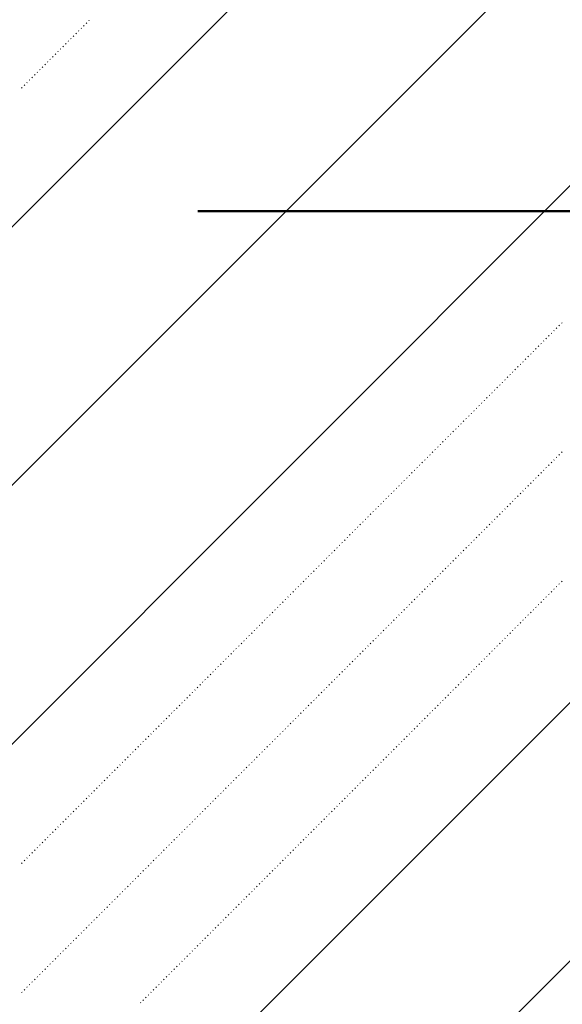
# Model space of a CAD drawing. Header units: millimetres. Extents: x 0 to 1260, y 0 to 297.
# Tile 30 of 104: x 130.59 to 134.3, y 213.45 to 220.18. Entities that reach past the tile are written whole.
import ezdxf

# ---------------------------------------------------------------- set-up
doc = ezdxf.new("R2010")
doc.units = ezdxf.units.MM
for name, pattern in [('K5LT32802', [0]), ('K5LT32806', [0]), ('K5LT_BASIC', [0])]:
    doc.linetypes.add(name, pattern=pattern)
doc.layers.add('Системный слой', color=7, linetype='Continuous')

# ---------------------------------------------------------------- blocks, each defined once
blk = doc.blocks.new('U96')
at = {"layer": 'Системный слой', "color": 7, "linetype": 'K5LT32802', "lineweight": 9}
for p, q in [((122.8543, 211.0818), (138.012, 226.2395)), ((124.7625, 211.2222), (138.012, 224.4718)), ((126.6707, 211.3627), (139.012, 223.704)), ((130.4872, 211.6436), (139.012, 220.1685)), ((132.3954, 211.7841), (139.012, 218.4007))]:
    blk.add_line(p, q, dxfattribs=at)
at = {"layer": 'Системный слой', "color": 7, "linetype": 'K5LT32806', "lineweight": 18}
for p, q in [((131.0433, 220.1547), (131.0468, 220.1582)), ((131.061, 220.1724), (131.0645, 220.1759)), ((130.9726, 220.084), (130.9761, 220.0875)), ((130.9903, 220.1017), (130.9938, 220.1052)), ((131.008, 220.1193), (131.0115, 220.1229)), ((131.0256, 220.137), (131.0292, 220.1405)), ((130.9019, 220.0133), (130.9054, 220.0168)), ((130.9196, 220.0309), (130.9231, 220.0345)), ((130.9372, 220.0486), (130.9408, 220.0522)), ((130.9549, 220.0663), (130.9585, 220.0698)), ((130.8312, 219.9426), (130.8347, 219.9461)), ((130.8489, 219.9602), (130.8524, 219.9638)), ((130.8665, 219.9779), (130.8701, 219.9815)), ((130.8842, 219.9956), (130.8877, 219.9991)), ((130.7781, 219.8895), (130.7817, 219.8931)), ((130.7958, 219.9072), (130.7994, 219.9107)), ((130.8135, 219.9249), (130.817, 219.9284)), ((130.7074, 219.8188), (130.711, 219.8224)), ((130.7251, 219.8365), (130.7286, 219.84)), ((130.7428, 219.8542), (130.7463, 219.8577)), ((130.7605, 219.8718), (130.764, 219.8754)), ((130.6367, 219.7481), (130.6403, 219.7516)), ((130.6544, 219.7658), (130.6579, 219.7693)), ((130.6721, 219.7835), (130.6756, 219.787)), ((130.6898, 219.8011), (130.6933, 219.8047)), ((130.6014, 219.7127), (130.6049, 219.7163)), ((130.619, 219.7304), (130.6226, 219.734)), ((134.2606, 218.0687), (134.2642, 218.0723)), ((134.2783, 218.0864), (134.2819, 218.0899)), ((134.296, 218.1041), (134.2995, 218.1076)), ((134.1899, 217.998), (134.1935, 218.0016)), ((134.2076, 218.0157), (134.2111, 218.0192)), ((134.2253, 218.0334), (134.2288, 218.0369)), ((134.243, 218.051), (134.2465, 218.0546)), ((134.1192, 217.9273), (134.1228, 217.9308)), ((134.1369, 217.945), (134.1404, 217.9485)), ((134.1546, 217.9627), (134.1581, 217.9662)), ((134.1723, 217.9803), (134.1758, 217.9839)), ((134.0485, 217.8566), (134.052, 217.8601)), ((134.0662, 217.8743), (134.0697, 217.8778)), ((134.0839, 217.8919), (134.0874, 217.8955)), ((134.1015, 217.9096), (134.1051, 217.9132)), ((133.9778, 217.7859), (133.9813, 217.7894)), ((133.9955, 217.8036), (133.999, 217.8071)), ((134.0132, 217.8212), (134.0167, 217.8248)), ((134.0308, 217.8389), (134.0344, 217.8425)), ((133.9248, 217.7329), (133.9283, 217.7364)), ((133.9424, 217.7505), (133.946, 217.7541)), ((133.9601, 217.7682), (133.9637, 217.7717)), ((133.8541, 217.6621), (133.8576, 217.6657)), ((133.8717, 217.6798), (133.8753, 217.6834)), ((133.8894, 217.6975), (133.8929, 217.701)), ((133.9071, 217.7152), (133.9106, 217.7187)), ((133.7833, 217.5914), (133.7869, 217.595)), ((133.801, 217.6091), (133.8046, 217.6126)), ((133.8187, 217.6268), (133.8222, 217.6303)), ((133.8364, 217.6445), (133.8399, 217.648)), ((133.7126, 217.5207), (133.7162, 217.5243)), ((133.7303, 217.5384), (133.7338, 217.5419)), ((133.748, 217.5561), (133.7515, 217.5596)), ((133.7657, 217.5738), (133.7692, 217.5773)), ((133.6419, 217.45), (133.6455, 217.4535)), ((133.6596, 217.4677), (133.6631, 217.4712)), ((133.6773, 217.4854), (133.6808, 217.4889)), ((133.695, 217.503), (133.6985, 217.5066)), ((133.5889, 217.397), (133.5924, 217.4005)), ((133.6066, 217.4147), (133.6101, 217.4182)), ((133.6242, 217.4323), (133.6278, 217.4359)), ((133.5182, 217.3263), (133.5217, 217.3298)), ((133.5359, 217.3439), (133.5394, 217.3475)), ((133.5535, 217.3616), (133.5571, 217.3652)), ((133.5712, 217.3793), (133.5747, 217.3828)), ((133.4475, 217.2556), (133.451, 217.2591)), ((133.4651, 217.2732), (133.4687, 217.2768)), ((133.4828, 217.2909), (133.4864, 217.2944)), ((133.5005, 217.3086), (133.504, 217.3121)), ((133.3768, 217.1848), (133.3803, 217.1884)), ((133.3944, 217.2025), (133.398, 217.2061)), ((133.4121, 217.2202), (133.4156, 217.2237)), ((133.4298, 217.2379), (133.4333, 217.2414)), ((134.2606, 217.1848), (134.2642, 217.1884)), ((134.2783, 217.2025), (134.2819, 217.2061)), ((134.296, 217.2202), (134.2995, 217.2237)), ((133.306, 217.1141), (133.3096, 217.1177)), ((133.3237, 217.1318), (133.3273, 217.1353)), ((133.3414, 217.1495), (133.3449, 217.153)), ((133.3591, 217.1672), (133.3626, 217.1707)), ((134.1899, 217.1141), (134.1935, 217.1177)), ((134.2076, 217.1318), (134.2111, 217.1353)), ((134.2253, 217.1495), (134.2288, 217.153)), ((134.243, 217.1672), (134.2465, 217.1707)), ((133.253, 217.0611), (133.2565, 217.0646)), ((133.2707, 217.0788), (133.2742, 217.0823)), ((133.2884, 217.0965), (133.2919, 217.1)), ((134.1369, 217.0611), (134.1404, 217.0646)), ((134.1546, 217.0788), (134.1581, 217.0823)), ((134.1723, 217.0965), (134.1758, 217.1)), ((133.1823, 216.9904), (133.1858, 216.9939)), ((133.2, 217.0081), (133.2035, 217.0116)), ((133.2177, 217.0257), (133.2212, 217.0293)), ((133.2353, 217.0434), (133.2389, 217.047)), ((134.0662, 216.9904), (134.0697, 216.9939)), ((134.0839, 217.0081), (134.0874, 217.0116)), ((134.1015, 217.0257), (134.1051, 217.0293)), ((134.1192, 217.0434), (134.1228, 217.047)), ((133.1116, 216.9197), (133.1151, 216.9232)), ((133.1293, 216.9374), (133.1328, 216.9409)), ((133.1469, 216.955), (133.1505, 216.9586)), ((133.1646, 216.9727), (133.1682, 216.9762)), ((133.9955, 216.9197), (133.999, 216.9232)), ((134.0132, 216.9374), (134.0167, 216.9409)), ((134.0308, 216.955), (134.0344, 216.9586)), ((134.0485, 216.9727), (134.052, 216.9762)), ((133.0409, 216.849), (133.0444, 216.8525)), ((133.0586, 216.8666), (133.0621, 216.8702)), ((133.0762, 216.8843), (133.0798, 216.8879)), ((133.0939, 216.902), (133.0975, 216.9055)), ((133.9248, 216.849), (133.9283, 216.8525)), ((133.9424, 216.8666), (133.946, 216.8702)), ((133.9601, 216.8843), (133.9637, 216.8879)), ((133.9778, 216.902), (133.9813, 216.9055)), ((132.9702, 216.7783), (132.9737, 216.7818)), ((132.9878, 216.7959), (132.9914, 216.7995)), ((133.0055, 216.8136), (133.0091, 216.8171)), ((133.0232, 216.8313), (133.0267, 216.8348)), ((133.8541, 216.7783), (133.8576, 216.7818)), ((133.8717, 216.7959), (133.8753, 216.7995)), ((133.8894, 216.8136), (133.8929, 216.8171)), ((133.9071, 216.8313), (133.9106, 216.8348)), ((132.8995, 216.7075), (132.903, 216.7111)), ((132.9171, 216.7252), (132.9207, 216.7288)), ((132.9348, 216.7429), (132.9384, 216.7464)), ((132.9525, 216.7606), (132.956, 216.7641)), ((133.7833, 216.7075), (133.7869, 216.7111)), ((133.801, 216.7252), (133.8046, 216.7288)), ((133.8187, 216.7429), (133.8222, 216.7464)), ((133.8364, 216.7606), (133.8399, 216.7641)), ((132.8464, 216.6545), (132.85, 216.658)), ((132.8641, 216.6722), (132.8676, 216.6757)), ((132.8818, 216.6899), (132.8853, 216.6934)), ((133.7303, 216.6545), (133.7338, 216.658)), ((133.748, 216.6722), (133.7515, 216.6757)), ((133.7657, 216.6899), (133.7692, 216.6934)), ((132.7757, 216.5838), (132.7793, 216.5873)), ((132.7934, 216.6015), (132.7969, 216.605)), ((132.8111, 216.6192), (132.8146, 216.6227)), ((132.8288, 216.6368), (132.8323, 216.6404)), ((133.6596, 216.5838), (133.6631, 216.5873)), ((133.6773, 216.6015), (133.6808, 216.605)), ((133.695, 216.6192), (133.6985, 216.6227)), ((133.7126, 216.6368), (133.7162, 216.6404)), ((132.705, 216.5131), (132.7085, 216.5166)), ((132.7227, 216.5308), (132.7262, 216.5343)), ((132.7404, 216.5484), (132.7439, 216.552)), ((132.758, 216.5661), (132.7616, 216.5697)), ((133.5889, 216.5131), (133.5924, 216.5166)), ((133.6066, 216.5308), (133.6101, 216.5343)), ((133.6242, 216.5484), (133.6278, 216.552)), ((133.6419, 216.5661), (133.6455, 216.5697)), ((132.6343, 216.4424), (132.6378, 216.4459)), ((132.652, 216.4601), (132.6555, 216.4636)), ((132.6697, 216.4777), (132.6732, 216.4813)), ((132.6873, 216.4954), (132.6909, 216.4989)), ((133.5182, 216.4424), (133.5217, 216.4459)), ((133.5359, 216.4601), (133.5394, 216.4636)), ((133.5535, 216.4777), (133.5571, 216.4813)), ((133.5712, 216.4954), (133.5747, 216.4989)), ((132.5636, 216.3717), (132.5671, 216.3752)), ((132.5813, 216.3893), (132.5848, 216.3929)), ((132.5989, 216.407), (132.6025, 216.4106)), ((132.6166, 216.4247), (132.6202, 216.4282)), ((133.4475, 216.3717), (133.451, 216.3752)), ((133.4651, 216.3893), (133.4687, 216.3929)), ((133.4828, 216.407), (133.4864, 216.4106)), ((133.5005, 216.4247), (133.504, 216.4282)), ((132.5106, 216.3186), (132.5141, 216.3222)), ((132.5282, 216.3363), (132.5318, 216.3399)), ((132.5459, 216.354), (132.5494, 216.3575)), ((133.3944, 216.3186), (133.398, 216.3222)), ((133.4121, 216.3363), (133.4156, 216.3399)), ((133.4298, 216.354), (133.4333, 216.3575)), ((134.2783, 216.3186), (134.2819, 216.3222)), ((134.296, 216.3363), (134.2995, 216.3399)), ((132.4398, 216.2479), (132.4434, 216.2515)), ((132.4575, 216.2656), (132.4611, 216.2691)), ((132.4752, 216.2833), (132.4787, 216.2868)), ((132.4929, 216.301), (132.4964, 216.3045)), ((133.3237, 216.2479), (133.3273, 216.2515)), ((133.3414, 216.2656), (133.3449, 216.2691)), ((133.3591, 216.2833), (133.3626, 216.2868)), ((133.3768, 216.301), (133.3803, 216.3045)), ((134.2076, 216.2479), (134.2111, 216.2515)), ((134.2253, 216.2656), (134.2288, 216.2691)), ((134.243, 216.2833), (134.2465, 216.2868)), ((134.2606, 216.301), (134.2642, 216.3045)), ((132.3691, 216.1772), (132.3727, 216.1808)), ((132.3868, 216.1949), (132.3903, 216.1984)), ((132.4045, 216.2126), (132.408, 216.2161)), ((132.4222, 216.2302), (132.4257, 216.2338)), ((133.253, 216.1772), (133.2565, 216.1808)), ((133.2707, 216.1949), (133.2742, 216.1984)), ((133.2884, 216.2126), (133.2919, 216.2161)), ((133.306, 216.2302), (133.3096, 216.2338)), ((134.1369, 216.1772), (134.1404, 216.1808)), ((134.1546, 216.1949), (134.1581, 216.1984)), ((134.1723, 216.2126), (134.1758, 216.2161)), ((134.1899, 216.2302), (134.1935, 216.2338)), ((132.2984, 216.1065), (132.302, 216.11)), ((132.3161, 216.1242), (132.3196, 216.1277)), ((132.3338, 216.1419), (132.3373, 216.1454)), ((132.3515, 216.1595), (132.355, 216.1631)), ((133.1823, 216.1065), (133.1858, 216.11)), ((133.2, 216.1242), (133.2035, 216.1277)), ((133.2177, 216.1419), (133.2212, 216.1454)), ((133.2353, 216.1595), (133.2389, 216.1631)), ((134.0662, 216.1065), (134.0697, 216.11)), ((134.0839, 216.1242), (134.0874, 216.1277)), ((134.1015, 216.1419), (134.1051, 216.1454)), ((134.1192, 216.1595), (134.1228, 216.1631)), ((132.2277, 216.0358), (132.2312, 216.0393)), ((132.2454, 216.0535), (132.2489, 216.057)), ((132.2631, 216.0711), (132.2666, 216.0747)), ((132.2807, 216.0888), (132.2843, 216.0924)), ((133.1116, 216.0358), (133.1151, 216.0393)), ((133.1293, 216.0535), (133.1328, 216.057)), ((133.1469, 216.0711), (133.1505, 216.0747)), ((133.1646, 216.0888), (133.1682, 216.0924)), ((133.9955, 216.0358), (133.999, 216.0393)), ((134.0132, 216.0535), (134.0167, 216.057)), ((134.0308, 216.0711), (134.0344, 216.0747)), ((134.0485, 216.0888), (134.052, 216.0924)), ((132.1747, 215.9828), (132.1782, 215.9863)), ((132.1924, 216.0004), (132.1959, 216.004)), ((132.21, 216.0181), (132.2136, 216.0217)), ((133.0586, 215.9828), (133.0621, 215.9863)), ((133.0762, 216.0004), (133.0798, 216.004)), ((133.0939, 216.0181), (133.0975, 216.0217)), ((133.9424, 215.9828), (133.946, 215.9863)), ((133.9601, 216.0004), (133.9637, 216.004)), ((133.9778, 216.0181), (133.9813, 216.0217)), ((132.104, 215.9121), (132.1075, 215.9156)), ((132.1216, 215.9297), (132.1252, 215.9333)), ((132.1393, 215.9474), (132.1429, 215.9509)), ((132.157, 215.9651), (132.1605, 215.9686)), ((132.9878, 215.9121), (132.9914, 215.9156)), ((133.0055, 215.9297), (133.0091, 215.9333)), ((133.0232, 215.9474), (133.0267, 215.9509)), ((133.0409, 215.9651), (133.0444, 215.9686)), ((133.8717, 215.9121), (133.8753, 215.9156)), ((133.8894, 215.9297), (133.8929, 215.9333)), ((133.9071, 215.9474), (133.9106, 215.9509)), ((133.9248, 215.9651), (133.9283, 215.9686)), ((132.0333, 215.8413), (132.0368, 215.8449)), ((132.0509, 215.859), (132.0545, 215.8626)), ((132.0686, 215.8767), (132.0721, 215.8802)), ((132.0863, 215.8944), (132.0898, 215.8979)), ((132.9171, 215.8413), (132.9207, 215.8449)), ((132.9348, 215.859), (132.9384, 215.8626)), ((132.9525, 215.8767), (132.956, 215.8802)), ((132.9702, 215.8944), (132.9737, 215.8979)), ((133.801, 215.8413), (133.8046, 215.8449)), ((133.8187, 215.859), (133.8222, 215.8626)), ((133.8364, 215.8767), (133.8399, 215.8802)), ((133.8541, 215.8944), (133.8576, 215.8979)), ((131.9625, 215.7706), (131.9661, 215.7742)), ((131.9802, 215.7883), (131.9838, 215.7918)), ((131.9979, 215.806), (132.0014, 215.8095)), ((132.0156, 215.8237), (132.0191, 215.8272)), ((132.8464, 215.7706), (132.85, 215.7742)), ((132.8641, 215.7883), (132.8676, 215.7918)), ((132.8818, 215.806), (132.8853, 215.8095)), ((132.8995, 215.8237), (132.903, 215.8272)), ((133.7303, 215.7706), (133.7338, 215.7742)), ((133.748, 215.7883), (133.7515, 215.7918)), ((133.7657, 215.806), (133.7692, 215.8095)), ((133.7833, 215.8237), (133.7869, 215.8272)), ((131.8918, 215.6999), (131.8954, 215.7035)), ((131.9095, 215.7176), (131.913, 215.7211)), ((131.9272, 215.7353), (131.9307, 215.7388)), ((131.9449, 215.753), (131.9484, 215.7565)), ((132.7757, 215.6999), (132.7793, 215.7035)), ((132.7934, 215.7176), (132.7969, 215.7211)), ((132.8111, 215.7353), (132.8146, 215.7388)), ((132.8288, 215.753), (132.8323, 215.7565)), ((133.6596, 215.6999), (133.6631, 215.7035)), ((133.6773, 215.7176), (133.6808, 215.7211)), ((133.695, 215.7353), (133.6985, 215.7388)), ((133.7126, 215.753), (133.7162, 215.7565)), ((131.8388, 215.6469), (131.8423, 215.6504)), ((131.8565, 215.6646), (131.86, 215.6681)), ((131.8742, 215.6822), (131.8777, 215.6858)), ((132.7227, 215.6469), (132.7262, 215.6504)), ((132.7404, 215.6646), (132.7439, 215.6681)), ((132.758, 215.6822), (132.7616, 215.6858)), ((133.6066, 215.6469), (133.6101, 215.6504)), ((133.6242, 215.6646), (133.6278, 215.6681)), ((133.6419, 215.6822), (133.6455, 215.6858)), ((131.7681, 215.5762), (131.7716, 215.5797)), ((131.7858, 215.5939), (131.7893, 215.5974)), ((131.8034, 215.6115), (131.807, 215.6151)), ((131.8211, 215.6292), (131.8247, 215.6327)), ((132.652, 215.5762), (132.6555, 215.5797)), ((132.6697, 215.5939), (132.6732, 215.5974)), ((132.6873, 215.6115), (132.6909, 215.6151)), ((132.705, 215.6292), (132.7085, 215.6327)), ((133.5359, 215.5762), (133.5394, 215.5797)), ((133.5535, 215.5939), (133.5571, 215.5974)), ((133.5712, 215.6115), (133.5747, 215.6151)), ((133.5889, 215.6292), (133.5924, 215.6327)), ((131.6974, 215.5055), (131.7009, 215.509)), ((131.7151, 215.5231), (131.7186, 215.5267)), ((131.7327, 215.5408), (131.7363, 215.5444)), ((131.7504, 215.5585), (131.7539, 215.562)), ((132.5813, 215.5055), (132.5848, 215.509)), ((132.5989, 215.5231), (132.6025, 215.5267)), ((132.6166, 215.5408), (132.6202, 215.5444)), ((132.6343, 215.5585), (132.6378, 215.562)), ((133.4651, 215.5055), (133.4687, 215.509)), ((133.4828, 215.5231), (133.4864, 215.5267)), ((133.5005, 215.5408), (133.504, 215.5444)), ((133.5182, 215.5585), (133.5217, 215.562)), ((131.6267, 215.4348), (131.6302, 215.4383)), ((131.6443, 215.4524), (131.6479, 215.456)), ((131.662, 215.4701), (131.6656, 215.4736)), ((131.6797, 215.4878), (131.6832, 215.4913)), ((132.5106, 215.4348), (132.5141, 215.4383)), ((132.5282, 215.4524), (132.5318, 215.456)), ((132.5459, 215.4701), (132.5494, 215.4736)), ((132.5636, 215.4878), (132.5671, 215.4913)), ((133.3944, 215.4348), (133.398, 215.4383)), ((133.4121, 215.4524), (133.4156, 215.456)), ((133.4298, 215.4701), (133.4333, 215.4736)), ((133.4475, 215.4878), (133.451, 215.4913)), ((131.556, 215.364), (131.5595, 215.3676)), ((131.5736, 215.3817), (131.5772, 215.3853)), ((131.5913, 215.3994), (131.5948, 215.4029)), ((131.609, 215.4171), (131.6125, 215.4206)), ((132.4398, 215.364), (132.4434, 215.3676)), ((132.4575, 215.3817), (132.4611, 215.3853)), ((132.4752, 215.3994), (132.4787, 215.4029)), ((132.4929, 215.4171), (132.4964, 215.4206)), ((133.3237, 215.364), (133.3273, 215.3676)), ((133.3414, 215.3817), (133.3449, 215.3853)), ((133.3591, 215.3994), (133.3626, 215.4029)), ((133.3768, 215.4171), (133.3803, 215.4206)), ((131.4852, 215.2933), (131.4888, 215.2969)), ((131.5029, 215.311), (131.5065, 215.3145)), ((131.5206, 215.3287), (131.5241, 215.3322)), ((131.5383, 215.3464), (131.5418, 215.3499)), ((132.3691, 215.2933), (132.3727, 215.2969)), ((132.3868, 215.311), (132.3903, 215.3145)), ((132.4045, 215.3287), (132.408, 215.3322)), ((132.4222, 215.3464), (132.4257, 215.3499)), ((133.253, 215.2933), (133.2565, 215.2969)), ((133.2707, 215.311), (133.2742, 215.3145)), ((133.2884, 215.3287), (133.2919, 215.3322)), ((133.306, 215.3464), (133.3096, 215.3499)), ((131.4322, 215.2403), (131.4357, 215.2438)), ((131.4499, 215.258), (131.4534, 215.2615)), ((131.4676, 215.2757), (131.4711, 215.2792)), ((132.3161, 215.2403), (132.3196, 215.2438)), ((132.3338, 215.258), (132.3373, 215.2615)), ((132.3515, 215.2757), (132.355, 215.2792)), ((133.2, 215.2403), (133.2035, 215.2438)), ((133.2177, 215.258), (133.2212, 215.2615)), ((133.2353, 215.2757), (133.2389, 215.2792)), ((131.3615, 215.1696), (131.365, 215.1731)), ((131.3792, 215.1873), (131.3827, 215.1908)), ((131.3969, 215.2049), (131.4004, 215.2085)), ((131.4145, 215.2226), (131.4181, 215.2262)), ((132.2454, 215.1696), (132.2489, 215.1731)), ((132.2631, 215.1873), (132.2666, 215.1908)), ((132.2807, 215.2049), (132.2843, 215.2085)), ((132.2984, 215.2226), (132.302, 215.2262)), ((133.1293, 215.1696), (133.1328, 215.1731)), ((133.1469, 215.1873), (133.1505, 215.1908)), ((133.1646, 215.2049), (133.1682, 215.2085)), ((133.1823, 215.2226), (133.1858, 215.2262)), ((131.2908, 215.0989), (131.2943, 215.1024)), ((131.3085, 215.1166), (131.312, 215.1201)), ((131.3261, 215.1342), (131.3297, 215.1378)), ((131.3438, 215.1519), (131.3474, 215.1554)), ((132.1747, 215.0989), (132.1782, 215.1024)), ((132.1924, 215.1166), (132.1959, 215.1201)), ((132.21, 215.1342), (132.2136, 215.1378)), ((132.2277, 215.1519), (132.2312, 215.1554)), ((133.0586, 215.0989), (133.0621, 215.1024)), ((133.0762, 215.1166), (133.0798, 215.1201)), ((133.0939, 215.1342), (133.0975, 215.1378)), ((133.1116, 215.1519), (133.1151, 215.1554)), ((131.2201, 215.0282), (131.2236, 215.0317)), ((131.2378, 215.0458), (131.2413, 215.0494)), ((131.2554, 215.0635), (131.259, 215.0671)), ((131.2731, 215.0812), (131.2767, 215.0847)), ((132.104, 215.0282), (132.1075, 215.0317)), ((132.1216, 215.0458), (132.1252, 215.0494)), ((132.1393, 215.0635), (132.1429, 215.0671)), ((132.157, 215.0812), (132.1605, 215.0847)), ((132.9878, 215.0282), (132.9914, 215.0317)), ((133.0055, 215.0458), (133.0091, 215.0494)), ((133.0232, 215.0635), (133.0267, 215.0671)), ((133.0409, 215.0812), (133.0444, 215.0847)), ((131.1494, 214.9575), (131.1529, 214.961)), ((131.167, 214.9751), (131.1706, 214.9787)), ((131.1847, 214.9928), (131.1883, 214.9963)), ((131.2024, 215.0105), (131.2059, 215.014)), ((132.0333, 214.9575), (132.0368, 214.961)), ((132.0509, 214.9751), (132.0545, 214.9787)), ((132.0686, 214.9928), (132.0721, 214.9963)), ((132.0863, 215.0105), (132.0898, 215.014)), ((132.9171, 214.9575), (132.9207, 214.961)), ((132.9348, 214.9751), (132.9384, 214.9787)), ((132.9525, 214.9928), (132.956, 214.9963)), ((132.9702, 215.0105), (132.9737, 215.014)), ((131.0963, 214.9044), (131.0999, 214.908)), ((131.114, 214.9221), (131.1176, 214.9256)), ((131.1317, 214.9398), (131.1352, 214.9433)), ((131.9802, 214.9044), (131.9838, 214.908)), ((131.9979, 214.9221), (132.0014, 214.9256)), ((132.0156, 214.9398), (132.0191, 214.9433)), ((132.8641, 214.9044), (132.8676, 214.908)), ((132.8818, 214.9221), (132.8853, 214.9256)), ((132.8995, 214.9398), (132.903, 214.9433)), ((131.0256, 214.8337), (131.0292, 214.8372)), ((131.0433, 214.8514), (131.0468, 214.8549)), ((131.061, 214.8691), (131.0645, 214.8726)), ((131.0787, 214.8867), (131.0822, 214.8903)), ((131.9095, 214.8337), (131.913, 214.8372)), ((131.9272, 214.8514), (131.9307, 214.8549)), ((131.9449, 214.8691), (131.9484, 214.8726)), ((131.9625, 214.8867), (131.9661, 214.8903)), ((132.7934, 214.8337), (132.7969, 214.8372)), ((132.8111, 214.8514), (132.8146, 214.8549)), ((132.8288, 214.8691), (132.8323, 214.8726)), ((132.8464, 214.8867), (132.85, 214.8903)), ((130.9549, 214.763), (130.9585, 214.7665)), ((130.9726, 214.7807), (130.9761, 214.7842)), ((130.9903, 214.7984), (130.9938, 214.8019)), ((131.008, 214.816), (131.0115, 214.8196)), ((131.8388, 214.763), (131.8423, 214.7665)), ((131.8565, 214.7807), (131.86, 214.7842)), ((131.8742, 214.7984), (131.8777, 214.8019)), ((131.8918, 214.816), (131.8954, 214.8196)), ((132.7227, 214.763), (132.7262, 214.7665)), ((132.7404, 214.7807), (132.7439, 214.7842)), ((132.758, 214.7984), (132.7616, 214.8019)), ((132.7757, 214.816), (132.7793, 214.8196)), ((130.8842, 214.6923), (130.8877, 214.6958)), ((130.9019, 214.71), (130.9054, 214.7135)), ((130.9196, 214.7276), (130.9231, 214.7312)), ((130.9372, 214.7453), (130.9408, 214.7489)), ((131.7681, 214.6923), (131.7716, 214.6958)), ((131.7858, 214.71), (131.7893, 214.7135)), ((131.8034, 214.7276), (131.807, 214.7312)), ((131.8211, 214.7453), (131.8247, 214.7489)), ((132.652, 214.6923), (132.6555, 214.6958)), ((132.6697, 214.71), (132.6732, 214.7135)), ((132.6873, 214.7276), (132.6909, 214.7312)), ((132.705, 214.7453), (132.7085, 214.7489)), ((130.8135, 214.6216), (130.817, 214.6251)), ((130.8312, 214.6393), (130.8347, 214.6428)), ((130.8489, 214.6569), (130.8524, 214.6605)), ((130.8665, 214.6746), (130.8701, 214.6781)), ((131.6974, 214.6216), (131.7009, 214.6251)), ((131.7151, 214.6393), (131.7186, 214.6428)), ((131.7327, 214.6569), (131.7363, 214.6605)), ((131.7504, 214.6746), (131.7539, 214.6781)), ((132.5813, 214.6216), (132.5848, 214.6251)), ((132.5989, 214.6393), (132.6025, 214.6428)), ((132.6166, 214.6569), (132.6202, 214.6605)), ((132.6343, 214.6746), (132.6378, 214.6781)), ((130.7605, 214.5685), (130.764, 214.5721)), ((130.7781, 214.5862), (130.7817, 214.5898)), ((130.7958, 214.6039), (130.7994, 214.6074)), ((131.6443, 214.5685), (131.6479, 214.5721)), ((131.662, 214.5862), (131.6656, 214.5898)), ((131.6797, 214.6039), (131.6832, 214.6074)), ((132.5282, 214.5685), (132.5318, 214.5721)), ((132.5459, 214.5862), (132.5494, 214.5898)), ((132.5636, 214.6039), (132.5671, 214.6074)), ((130.6898, 214.4978), (130.6933, 214.5014)), ((130.7074, 214.5155), (130.711, 214.5191)), ((130.7251, 214.5332), (130.7286, 214.5367)), ((130.7428, 214.5509), (130.7463, 214.5544)), ((131.5736, 214.4978), (131.5772, 214.5014)), ((131.5913, 214.5155), (131.5948, 214.5191)), ((131.609, 214.5332), (131.6125, 214.5367)), ((131.6267, 214.5509), (131.6302, 214.5544)), ((132.4575, 214.4978), (132.4611, 214.5014)), ((132.4752, 214.5155), (132.4787, 214.5191)), ((132.4929, 214.5332), (132.4964, 214.5367)), ((132.5106, 214.5509), (132.5141, 214.5544)), ((130.619, 214.4271), (130.6226, 214.4307)), ((130.6367, 214.4448), (130.6403, 214.4483)), ((130.6544, 214.4625), (130.6579, 214.466)), ((130.6721, 214.4802), (130.6756, 214.4837)), ((131.5029, 214.4271), (131.5065, 214.4307)), ((131.5206, 214.4448), (131.5241, 214.4483)), ((131.5383, 214.4625), (131.5418, 214.466)), ((131.556, 214.4802), (131.5595, 214.4837)), ((132.3868, 214.4271), (132.3903, 214.4307)), ((132.4045, 214.4448), (132.408, 214.4483)), ((132.4222, 214.4625), (132.4257, 214.466)), ((132.4398, 214.4802), (132.4434, 214.4837)), ((130.6014, 214.4094), (130.6049, 214.413)), ((131.4322, 214.3564), (131.4357, 214.36)), ((131.4499, 214.3741), (131.4534, 214.3776)), ((131.4676, 214.3918), (131.4711, 214.3953)), ((131.4852, 214.4094), (131.4888, 214.413)), ((132.3161, 214.3564), (132.3196, 214.36)), ((132.3338, 214.3741), (132.3373, 214.3776)), ((132.3515, 214.3918), (132.355, 214.3953)), ((132.3691, 214.4094), (132.3727, 214.413)), ((131.3615, 214.2857), (131.365, 214.2892)), ((131.3792, 214.3034), (131.3827, 214.3069)), ((131.3969, 214.3211), (131.4004, 214.3246)), ((131.4145, 214.3387), (131.4181, 214.3423)), ((132.2454, 214.2857), (132.2489, 214.2892)), ((132.2631, 214.3034), (132.2666, 214.3069)), ((132.2807, 214.3211), (132.2843, 214.3246)), ((132.2984, 214.3387), (132.302, 214.3423)), ((131.3085, 214.2327), (131.312, 214.2362)), ((131.3261, 214.2503), (131.3297, 214.2539)), ((131.3438, 214.268), (131.3474, 214.2716)), ((132.1924, 214.2327), (132.1959, 214.2362)), ((132.21, 214.2503), (132.2136, 214.2539)), ((132.2277, 214.268), (132.2312, 214.2716)), ((131.2378, 214.162), (131.2413, 214.1655)), ((131.2554, 214.1796), (131.259, 214.1832)), ((131.2731, 214.1973), (131.2767, 214.2009)), ((131.2908, 214.215), (131.2943, 214.2185)), ((132.1216, 214.162), (132.1252, 214.1655)), ((132.1393, 214.1796), (132.1429, 214.1832)), ((132.157, 214.1973), (132.1605, 214.2009)), ((132.1747, 214.215), (132.1782, 214.2185)), ((131.167, 214.0913), (131.1706, 214.0948)), ((131.1847, 214.1089), (131.1883, 214.1125)), ((131.2024, 214.1266), (131.2059, 214.1301)), ((131.2201, 214.1443), (131.2236, 214.1478)), ((132.0509, 214.0913), (132.0545, 214.0948)), ((132.0686, 214.1089), (132.0721, 214.1125)), ((132.0863, 214.1266), (132.0898, 214.1301)), ((132.104, 214.1443), (132.1075, 214.1478)), ((131.0963, 214.0205), (131.0999, 214.0241)), ((131.114, 214.0382), (131.1176, 214.0418)), ((131.1317, 214.0559), (131.1352, 214.0594)), ((131.1494, 214.0736), (131.1529, 214.0771)), ((131.9802, 214.0205), (131.9838, 214.0241)), ((131.9979, 214.0382), (132.0014, 214.0418)), ((132.0156, 214.0559), (132.0191, 214.0594)), ((132.0333, 214.0736), (132.0368, 214.0771)), ((131.0256, 213.9498), (131.0292, 213.9534)), ((131.0433, 213.9675), (131.0468, 213.971)), ((131.061, 213.9852), (131.0645, 213.9887)), ((131.0787, 214.0029), (131.0822, 214.0064)), ((131.9095, 213.9498), (131.913, 213.9534)), ((131.9272, 213.9675), (131.9307, 213.971)), ((131.9449, 213.9852), (131.9484, 213.9887)), ((131.9625, 214.0029), (131.9661, 214.0064)), ((130.9549, 213.8791), (130.9585, 213.8827)), ((130.9726, 213.8968), (130.9761, 213.9003)), ((130.9903, 213.9145), (130.9938, 213.918)), ((131.008, 213.9322), (131.0115, 213.9357)), ((131.8388, 213.8791), (131.8423, 213.8827)), ((131.8565, 213.8968), (131.86, 213.9003)), ((131.8742, 213.9145), (131.8777, 213.918)), ((131.8918, 213.9322), (131.8954, 213.9357)), ((130.9019, 213.8261), (130.9054, 213.8296)), ((130.9196, 213.8438), (130.9231, 213.8473)), ((130.9372, 213.8614), (130.9408, 213.865)), ((131.7858, 213.8261), (131.7893, 213.8296)), ((131.8034, 213.8438), (131.807, 213.8473)), ((131.8211, 213.8614), (131.8247, 213.865)), ((130.8312, 213.7554), (130.8347, 213.7589)), ((130.8489, 213.7731), (130.8524, 213.7766)), ((130.8665, 213.7907), (130.8701, 213.7943)), ((130.8842, 213.8084), (130.8877, 213.8119)), ((131.7151, 213.7554), (131.7186, 213.7589)), ((131.7327, 213.7731), (131.7363, 213.7766)), ((131.7504, 213.7907), (131.7539, 213.7943)), ((131.7681, 213.8084), (131.7716, 213.8119)), ((130.7605, 213.6847), (130.764, 213.6882)), ((130.7781, 213.7023), (130.7817, 213.7059)), ((130.7958, 213.72), (130.7994, 213.7236)), ((130.8135, 213.7377), (130.817, 213.7412)), ((131.6443, 213.6847), (131.6479, 213.6882)), ((131.662, 213.7023), (131.6656, 213.7059)), ((131.6797, 213.72), (131.6832, 213.7236)), ((131.6974, 213.7377), (131.7009, 213.7412)), ((130.6898, 213.614), (130.6933, 213.6175)), ((130.7074, 213.6316), (130.711, 213.6352)), ((130.7251, 213.6493), (130.7286, 213.6528)), ((130.7428, 213.667), (130.7463, 213.6705)), ((131.5736, 213.614), (131.5772, 213.6175)), ((131.5913, 213.6316), (131.5948, 213.6352)), ((131.609, 213.6493), (131.6125, 213.6528)), ((131.6267, 213.667), (131.6302, 213.6705)), ((130.619, 213.5432), (130.6226, 213.5468)), ((130.6367, 213.5609), (130.6403, 213.5645)), ((130.6544, 213.5786), (130.6579, 213.5821)), ((130.6721, 213.5963), (130.6756, 213.5998)), ((131.5029, 213.5432), (131.5065, 213.5468)), ((131.5206, 213.5609), (131.5241, 213.5645)), ((131.5383, 213.5786), (131.5418, 213.5821)), ((131.556, 213.5963), (131.5595, 213.5998)), ((130.6014, 213.5256), (130.6049, 213.5291)), ((131.4499, 213.4902), (131.4534, 213.4937)), ((131.4676, 213.5079), (131.4711, 213.5114)), ((131.4852, 213.5256), (131.4888, 213.5291)), ((131.4145, 213.4549), (131.4181, 213.4584)), ((131.4322, 213.4725), (131.4357, 213.4761))]:
    blk.add_line(p, q, dxfattribs=at)

msp = doc.modelspace()

# ---------------------------------------------------------------- linework, layer by layer
at = {"layer": 'Системный слой', "color": 7, "linetype": 'K5LT_BASIC', "lineweight": 50}
msp.add_line((131.80664, 218.86952), (214.68094, 218.86952), dxfattribs=at)

# ---------------------------------------------------------------- block references
at = {"layer": 'Системный слой'}
msp.add_blockref('U96', (0, 0), dxfattribs=at)

doc.saveas('drawing.dxf')
